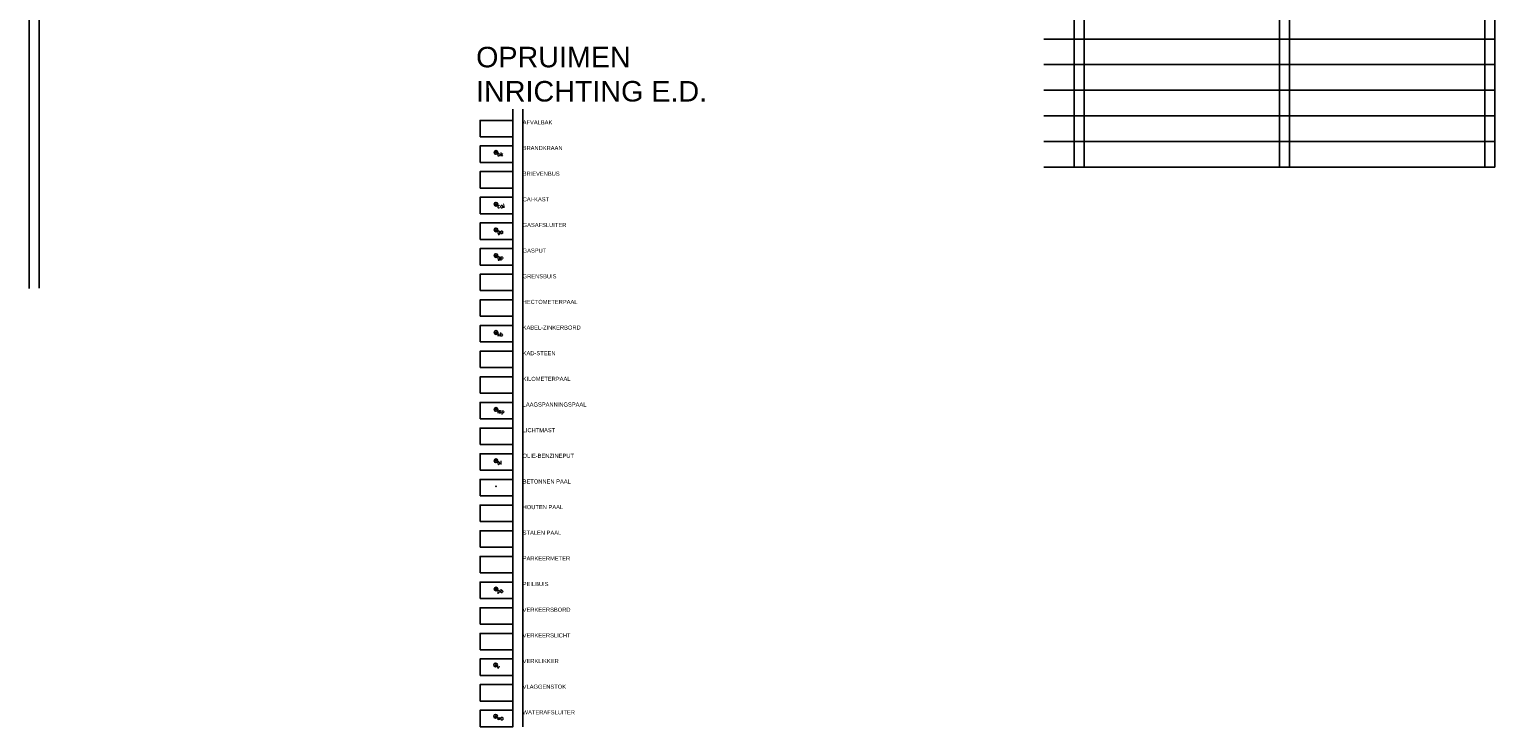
# Model space of a CAD drawing. Header units: metres. Extents: x 252743 to 254903, y 592696 to 593766.
# Tile 128 of 174: x 254286 to 254429, y 593339 to 593407. Entities that reach past the tile are written whole.
import ezdxf
from ezdxf.enums import TextEntityAlignment as Align

# ---------------------------------------------------------------- set-up
doc = ezdxf.new("R2010")
doc.units = ezdxf.units.M
doc.layers.add('ALGEMEEN HULP', color=6, linetype='Continuous', plot=False)
for name, color, linetype in [('ALGEMEEN LEGENDA 200', 7, 'Continuous'), ('ALGEMEEN TEKST 200', 7, 'Continuous'), ('B-IN-PAAL-BETON', 8, 'Continuous'), ('V-IN-PAAL-HOUT', 10, 'Continuous'), ('V-KL-BRANDKRAAN', 10, 'Continuous'), ('V-KL-CAI-KAST', 10, 'Continuous'), ('V-KL-GAS-AFSLUITER', 10, 'Continuous'), ('V-KL-GAS-PUT', 10, 'Continuous'), ('V-KL-LAAGSPANNINGSMAST', 10, 'Continuous'), ('V-KL-OLIE-BENZINEPUT', 10, 'Continuous'), ('V-KL-VERKLIKKER', 10, 'Continuous'), ('V-KL-WATER-AFSLUITER', 10, 'Continuous'), ('V-KL-ZINKERBORD', 10, 'Continuous'), ('V-RI-PEILBUIS', 10, 'Continuous')]:
    doc.layers.add(name, color=color, linetype=linetype)
doc.layers.get('0').freeze()
doc.layers.get('V-IN-PAAL-HOUT').off()
doc.styles.add('N_STANDARD 200', font='arial.ttf', dxfattribs={"height": 0.4})
doc.styles.get("Standard").update_dxf_attribs({"font": 'simplex.shx'})

# ---------------------------------------------------------------- blocks, each defined once
blk = doc.blocks.new('B_BRANDKRAAN')
blk.add_circle((0, 0), 0.9)
blk.add_point((0, 0))
blk.add_text('bk', height=1.8).set_placement((0.6, 0), align=Align.TOP_LEFT)
blk = doc.blocks.new('B_CAI')
blk.add_circle((0, 0), 0.9)
blk.add_point((0, 0))
blk.add_text('cai', height=1.8).set_placement((0.6, 0), align=Align.TOP_LEFT)
blk = doc.blocks.new('B_GASAFSLUITER')
blk.add_circle((0, 0), 0.9)
blk.add_point((0, 0))
blk.add_text('ga', height=1.8).set_placement((0.6, 0), align=Align.TOP_LEFT)
blk = doc.blocks.new('B_GASPUT')
blk.add_circle((0, 0), 0.9)
blk.add_point((0, 0))
blk.add_text('gp', height=1.8).set_placement((0.6, 0), align=Align.TOP_LEFT)
blk = doc.blocks.new('B_KABEL-ZINKERBORD')
blk.add_circle((0, 0), 0.9)
blk.add_point((0, 0))
blk.add_text('kb', height=1.8).set_placement((0.6, 0), align=Align.TOP_LEFT)
blk = doc.blocks.new('B_LAAGSPANNINGSPAAL')
blk.add_circle((0, 0), 0.9)
blk.add_point((0, 0))
blk.add_text('lsp', height=1.8).set_placement((0.6, 0), align=Align.TOP_LEFT)
blk = doc.blocks.new('B_OLIE-BENZINEPUT')
blk.add_circle((0, 0), 0.9)
blk.add_point((0, 0))
blk.add_text('ol', height=1.8).set_placement((0.6, 0), align=Align.TOP_LEFT)
blk = doc.blocks.new('B_PAAL-BETON')
blk.add_circle((0, 0), 0.9)
at = {"layer": 'B-IN-PAAL-BETON'}
blk.add_point((0, 0), dxfattribs=at)
blk.add_text('bp', height=1.8).set_placement((0.6, 0), align=Align.TOP_LEFT)
blk = doc.blocks.new('B_PEILBUIS')
blk.add_circle((0, 0), 0.9)
blk.add_point((0, 0))
blk.add_text('pb', height=1.8).set_placement((0.6, 0), align=Align.TOP_LEFT)
blk = doc.blocks.new('B_VERKLIKKER')
blk.add_circle((0, 0), 0.9)
blk.add_point((0, 0))
blk.add_text('v', height=1.8).set_placement((0.6, 0), align=Align.TOP_LEFT)
blk = doc.blocks.new('B_WATERAFSLUITER')
blk.add_circle((0, 0), 0.9)
blk.add_point((0, 0))
blk.add_text('wa', height=1.8).set_placement((0.6, 0), align=Align.TOP_LEFT)

msp = doc.modelspace()

# ---------------------------------------------------------------- linework, layer by layer
at = {"layer": 'ALGEMEEN HULP'}
for p, q in [((254388.14, 593481.248), (254388.14, 593393.239)), ((254389.097, 593481.248), (254389.097, 593393.239)), ((254408.14, 593481.248), (254408.14, 593393.239)), ((254409.097, 593481.248), (254409.097, 593393.239)), ((254428.14, 593481.248), (254428.14, 593393.239)), ((254429.097, 593481.248), (254429.097, 593393.239)), ((254286.331, 593474.133), (254286.331, 593381.427)), ((254287.289, 593474.133), (254287.289, 593381.451)), ((254385.156, 593405.739), (254429.097, 593405.739)), ((254385.156, 593403.239), (254429.097, 593403.239)), ((254385.156, 593400.739), (254429.097, 593400.739)), ((254333.448, 593398.904), (254333.448, 593338.713)), ((254334.406, 593398.904), (254334.406, 593338.713)), ((254385.156, 593398.239), (254429.097, 593398.239)), ((254385.156, 593395.739), (254429.097, 593395.739)), ((254385.156, 593393.239), (254429.097, 593393.239))]:
    msp.add_line(p, q, dxfattribs=at)
at = {"layer": 'ALGEMEEN LEGENDA 200'}
for points in [[(254330.248, 593396.213), (254333.448, 593396.213), (254333.448, 593397.813), (254330.248, 593397.813)], [(254330.248, 593393.713), (254333.448, 593393.713), (254333.448, 593395.313), (254330.248, 593395.313)], [(254330.248, 593391.213), (254333.448, 593391.213), (254333.448, 593392.813), (254330.248, 593392.813)], [(254330.248, 593388.713), (254333.448, 593388.713), (254333.448, 593390.313), (254330.248, 593390.313)], [(254330.248, 593386.213), (254333.448, 593386.213), (254333.448, 593387.813), (254330.248, 593387.813)], [(254330.248, 593383.713), (254333.448, 593383.713), (254333.448, 593385.313), (254330.248, 593385.313)], [(254330.248, 593381.213), (254333.448, 593381.213), (254333.448, 593382.813), (254330.248, 593382.813)], [(254330.248, 593378.713), (254333.448, 593378.713), (254333.448, 593380.313), (254330.248, 593380.313)], [(254330.248, 593376.213), (254333.448, 593376.213), (254333.448, 593377.813), (254330.248, 593377.813)], [(254330.248, 593373.713), (254333.448, 593373.713), (254333.448, 593375.313), (254330.248, 593375.313)], [(254330.248, 593371.213), (254333.448, 593371.213), (254333.448, 593372.813), (254330.248, 593372.813)], [(254330.248, 593368.713), (254333.448, 593368.713), (254333.448, 593370.313), (254330.248, 593370.313)], [(254330.248, 593366.213), (254333.448, 593366.213), (254333.448, 593367.813), (254330.248, 593367.813)], [(254330.248, 593363.713), (254333.448, 593363.713), (254333.448, 593365.313), (254330.248, 593365.313)], [(254330.248, 593361.213), (254333.448, 593361.213), (254333.448, 593362.813), (254330.248, 593362.813)], [(254330.248, 593358.713), (254333.448, 593358.713), (254333.448, 593360.313), (254330.248, 593360.313)], [(254330.248, 593356.213), (254333.448, 593356.213), (254333.448, 593357.813), (254330.248, 593357.813)], [(254330.248, 593353.713), (254333.448, 593353.713), (254333.448, 593355.313), (254330.248, 593355.313)], [(254330.248, 593351.213), (254333.448, 593351.213), (254333.448, 593352.813), (254330.248, 593352.813)], [(254330.248, 593348.713), (254333.448, 593348.713), (254333.448, 593350.313), (254330.248, 593350.313)], [(254330.248, 593346.213), (254333.448, 593346.213), (254333.448, 593347.813), (254330.248, 593347.813)], [(254330.248, 593343.713), (254333.448, 593343.713), (254333.448, 593345.313), (254330.248, 593345.313)], [(254330.248, 593341.213), (254333.448, 593341.213), (254333.448, 593342.813), (254330.248, 593342.813)], [(254330.248, 593338.713), (254333.448, 593338.713), (254333.448, 593340.313), (254330.248, 593340.313)]]:
    msp.add_lwpolyline(points, close=True, dxfattribs=at)

# ---------------------------------------------------------------- block references
at = {"layer": 'V-IN-PAAL-HOUT', "xscale": 0.2, "yscale": 0.2, "zscale": 0.2}
msp.add_blockref('B_PAAL-BETON', (254331.797, 593362.134), dxfattribs=at)
at = {"layer": 'V-KL-BRANDKRAAN', "xscale": 0.2, "yscale": 0.2, "zscale": 0.2}
msp.add_blockref('B_BRANDKRAAN', (254331.797, 593394.689), dxfattribs=at)
at = {"layer": 'V-KL-CAI-KAST', "xscale": 0.2, "yscale": 0.2, "zscale": 0.2}
msp.add_blockref('B_CAI', (254331.797, 593389.634), dxfattribs=at)
at = {"layer": 'V-KL-GAS-AFSLUITER', "xscale": 0.2, "yscale": 0.2, "zscale": 0.2}
msp.add_blockref('B_GASAFSLUITER', (254331.797, 593387.134), dxfattribs=at)
at = {"layer": 'V-KL-GAS-PUT', "xscale": 0.2, "yscale": 0.2, "zscale": 0.2}
msp.add_blockref('B_GASPUT', (254331.797, 593384.634), dxfattribs=at)
at = {"layer": 'V-KL-LAAGSPANNINGSMAST', "xscale": 0.2, "yscale": 0.2, "zscale": 0.2}
msp.add_blockref('B_LAAGSPANNINGSPAAL', (254331.797, 593369.634), dxfattribs=at)
at = {"layer": 'V-KL-OLIE-BENZINEPUT', "xscale": 0.2, "yscale": 0.2, "zscale": 0.2}
msp.add_blockref('B_OLIE-BENZINEPUT', (254331.797, 593364.634), dxfattribs=at)
at = {"layer": 'V-KL-VERKLIKKER', "xscale": 0.2, "yscale": 0.2, "zscale": 0.2}
msp.add_blockref('B_VERKLIKKER', (254331.763, 593344.737), dxfattribs=at)
at = {"layer": 'V-KL-WATER-AFSLUITER', "xscale": 0.2, "yscale": 0.2, "zscale": 0.2}
msp.add_blockref('B_WATERAFSLUITER', (254331.763, 593339.737), dxfattribs=at)
at = {"layer": 'V-KL-ZINKERBORD', "xscale": 0.2, "yscale": 0.2, "zscale": 0.2}
msp.add_blockref('B_KABEL-ZINKERBORD', (254331.797, 593377.134), dxfattribs=at)
at = {"layer": 'V-RI-PEILBUIS', "xscale": 0.2, "yscale": 0.2, "zscale": 0.2}
msp.add_blockref('B_PEILBUIS', (254331.797, 593352.134), dxfattribs=at)

# ---------------------------------------------------------------- texts
at = {"layer": 'ALGEMEEN HULP', "insert": (254329.863, 593404.979), "char_height": 2, "width": 24.16227, "attachment_point": 1, "style": 'N_STANDARD 200'}
msp.add_mtext('OPRUIMEN\\PINRICHTING E.D.', dxfattribs=at)
at = {"layer": 'ALGEMEEN TEKST 200', "char_height": 0.4, "width": 10.37345, "attachment_point": 1, "style": 'N_STANDARD 200'}
for s, insert in [('AFVALBAK', (254334.398, 593397.816)), ('BRANDKRAAN', (254334.398, 593395.316)), ('BRIEVENBUS', (254334.398, 593392.816)), ('CAI-KAST', (254334.398, 593390.316)), ('GASAFSLUITER', (254334.398, 593387.816)), ('GASPUT', (254334.398, 593385.316)), ('GRENSBUIS', (254334.398, 593382.816)), ('HECTOMETERPAAL', (254334.398, 593380.316)), ('KABEL-ZINKERBORD', (254334.398, 593377.816)), ('KAD-STEEN', (254334.398, 593375.316)), ('KILOMETERPAAL', (254334.398, 593372.816)), ('LAAGSPANNINGSPAAL', (254334.398, 593370.316)), ('LICHTMAST', (254334.398, 593367.816)), ('OLIE-BENZINEPUT', (254334.398, 593365.316)), ('BETONNEN PAAL', (254334.398, 593362.816)), ('HOUTEN PAAL', (254334.398, 593360.316)), ('STALEN PAAL', (254334.398, 593357.816)), ('PARKEERMETER', (254334.398, 593355.316)), ('PEILBUIS', (254334.398, 593352.816)), ('VERKEERSBORD', (254334.398, 593350.316)), ('VERKEERSLICHT', (254334.398, 593347.816)), ('VERKLIKKER', (254334.398, 593345.316)), ('VLAGGENSTOK', (254334.398, 593342.816)), ('WATERAFSLUITER', (254334.398, 593340.316))]:
    msp.add_mtext(s, dxfattribs=dict(at, insert=insert))

doc.saveas('drawing.dxf')
